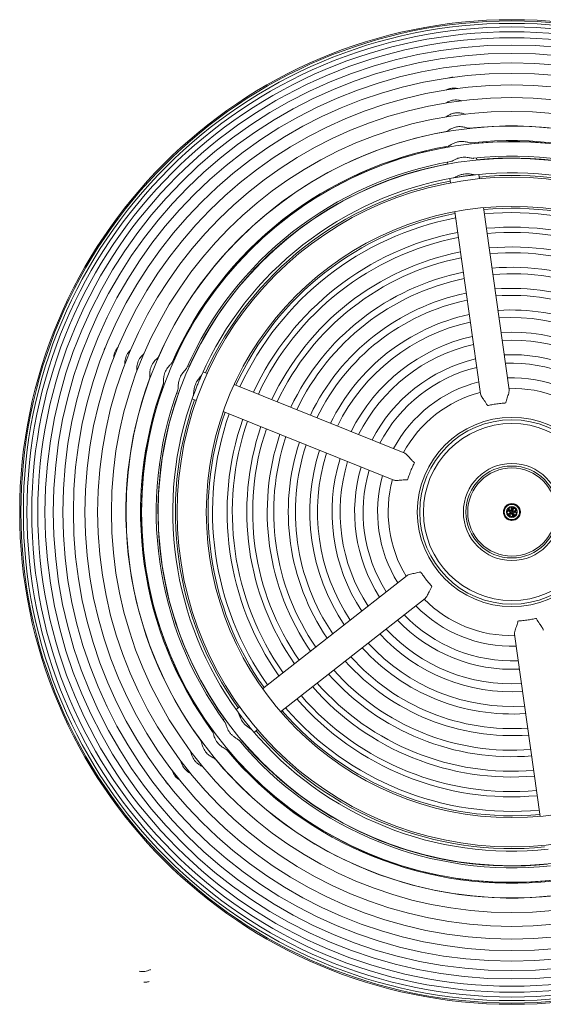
# Model space of a CAD drawing. Header units: millimetres. Extents: x 111 to 417, y 54 to 252.
# Tile 1 of 2: x 111 to 217, y 54 to 252. Entities that reach past the tile are written whole.
import ezdxf

# ---------------------------------------------------------------- set-up
doc = ezdxf.new("R2010")
doc.units = ezdxf.units.MM
doc.header["$MEASUREMENT"] = 0
doc.layers.add('Visible (ANSI)', color=7, linetype='Continuous', lineweight=0)

msp = doc.modelspace()

# ---------------------------------------------------------------- linework, layer by layer
at = {"layer": 'Visible (ANSI)', "color": 18, "lineweight": 9, "true_color": 0x000000}
for p, q in [((202.8, 230.46), (202.79, 230.48)), ((196.98, 229.66), (196.98, 229.63)), ((197.4, 226.72), (197.43, 226.51)), ((203.24, 227.33), (203.21, 227.55)), ((197.84, 223.6), (197.89, 223.2)), ((203.71, 224.03), (203.65, 224.42)), ((204.25, 220.23), (204.12, 221.12)), ((198.31, 220.29), (198.43, 219.4)), ((199.26, 213.58), (204.46, 176.86)), ((210.27, 177.68), (205.07, 214.41)), ((139.73, 184.8), (139.7, 184.81)), ((142.66, 183.62), (142.46, 183.7)), ((145.75, 182.37), (145.38, 182.52)), ((149.31, 180.94), (148.48, 181.28)), ((137.51, 179.36), (137.54, 179.35)), ((140.26, 178.26), (140.46, 178.18)), ((143.19, 177.08), (143.56, 176.93)), ((189.17, 164.89), (154.77, 178.75)), ((146.29, 175.83), (147.12, 175.49)), ((152.57, 173.3), (186.98, 159.44)), ((209.36, 152.09), (209.18, 153.56)), ((209.65, 154.28), (209.7, 154.08)), ((209.81, 153.15), (209.75, 153.32)), ((209.83, 153.52), (209.9, 153.24)), ((210.12, 153.71), (209.89, 153.62)), ((210.79, 154.72), (210.05, 154.55)), ((210.42, 154.5), (210.26, 154.63)), ((211.07, 154.08), (210.73, 153.95)), ((211.21, 153.87), (210.91, 154.11)), ((211.84, 154.38), (211.64, 154.3)), ((211.85, 153.34), (211.69, 153.48)), ((211.77, 152.84), (211.9, 153.01)), ((211.82, 154.17), (211.79, 154.41)), ((211.9, 153.05), (211.88, 153.23)), ((212.36, 153.23), (212.4, 153.08)), ((209.33, 152.3), (209.2, 152.4)), ((209.38, 152.06), (209.57, 152.09)), ((210.23, 152.07), (210.05, 152.53)), ((210.06, 152.53), (210.16, 152.12)), ((210.11, 152.15), (210.32, 152.18)), ((210.46, 151.33), (210.39, 151.53)), ((210.58, 151.96), (210.52, 151.95)), ((210.59, 151.31), (210.72, 151.47)), ((211.53, 152.18), (210.94, 152.04)), ((211.03, 151.93), (211.33, 152.3)), ((211.07, 152.26), (211.36, 152.3)), ((211.55, 152.32), (211.67, 152.34)), ((212.12, 151.91), (211.68, 151.74)), ((212.37, 152.33), (212.16, 152.28)), ((189.7, 140.22), (160.5, 117.35)), ((164.12, 112.72), (193.32, 135.59)), ((211.33, 128.34), (216.53, 91.61)), ((155.87, 113.72), (155.16, 113.17)), ((152.85, 111.36), (152.53, 111.11)), ((150.22, 109.3), (150.05, 109.17)), ((147.73, 107.36), (147.71, 107.34)), ((158.78, 108.55), (159.49, 109.1)), ((156.15, 106.49), (156.47, 106.74)), ((153.67, 104.54), (153.84, 104.68)), ((151.33, 102.71), (151.35, 102.73))]:
    msp.add_line(p, q, dxfattribs=at)
for centre, radius in [((210.8, 153.01), 99.32), ((210.8, 153.01), 99.32), ((210.8, 153.01), 99.07), ((210.8, 153.01), 98.58), ((210.8, 153.01), 97.85), ((210.8, 153.01), 96.87), ((210.8, 153.01), 95.66), ((210.8, 153.01), 94.21), ((210.8, 153.01), 92.53), ((210.8, 153.01), 90.62), ((210.8, 153.01), 88.49), ((210.8, 153.01), 86.15), ((210.8, 153.01), 83.59), ((210.8, 153.01), 80.82), ((210.8, 153.01), 77.86), ((210.8, 153.01), 74.71), ((210.8, 153.01), 71.37), ((210.8, 153.01), 67.54), ((210.8, 153.01), 61.66), ((210.8, 153.01), 19.09), ((210.8, 153.01), 18.6), ((210.8, 153.01), 17.86), ((210.8, 153.01), 9.79), ((210.8, 153.01), 9.27), ((210.8, 153.01), 8.9), ((210.8, 153.01), 1.71), ((210.8, 153.01), 1.54), ((210.8, 153.01), 1.1), ((210.12, 152.92), 0.392), ((210.12, 152.92), 0.245), ((210.5, 153.63), 0.392), ((210.5, 153.63), 0.245), ((211.3, 153.48), 0.392), ((211.41, 152.69), 0.392), ((211.3, 153.48), 0.245), ((210.68, 152.34), 0.392), ((210.68, 152.34), 0.245), ((211.41, 152.69), 0.245)]:
    msp.add_circle(centre, radius, dxfattribs=at)
for points in [[(197.84, 240.55), (198.02, 240.61), (198.2, 240.65), (198.39, 240.68)], [(198.39, 240.68), (198.58, 240.7), (198.76, 240.71), (198.94, 240.71)], [(270.63, 202.88), (253.9, 222.95), (228.21, 233.3), (202.24, 230.42)], [(197.53, 229.76), (171.78, 225.3), (149.98, 208.23), (139.48, 184.3)], [(268.32, 201.03), (252.23, 220.29), (227.57, 230.23), (202.62, 227.49)], [(267.8, 201.37), (251.87, 220.14), (227.72, 229.86), (203.24, 227.37)], [(197.98, 226.83), (173.25, 222.53), (152.32, 206.14), (142.22, 183.16)], [(197.42, 226.55), (173.2, 222.14), (152.71, 206.09), (142.62, 183.64)], [(265.86, 199.05), (250.46, 217.46), (226.88, 226.96), (203.03, 224.36)], [(265.17, 199.31), (249.98, 217.15), (227.01, 226.4), (203.7, 224.07)], [(198.46, 223.71), (174.82, 219.58), (154.8, 203.91), (145.13, 181.95)], [(197.89, 223.24), (174.85, 219.01), (155.35, 203.74), (145.71, 182.39)], [(263.25, 196.96), (248.59, 214.46), (226.16, 223.5), (203.45, 221.05)], [(262.4, 197.15), (247.99, 214), (226.26, 222.75), (204.2, 220.59)], [(198.97, 220.41), (176.47, 216.46), (157.44, 201.55), (148.21, 180.67)], [(198.38, 219.77), (176.58, 215.71), (158.14, 201.27), (148.97, 181.08)], [(257.19, 193.07), (244.25, 208.06), (224.85, 215.87), (205.12, 214.04)], [(256.49, 192.51), (243.74, 207.26), (224.66, 214.94), (205.25, 213.15)], [(199.31, 213.21), (179.85, 209.5), (163.38, 196.61), (155.11, 178.61)], [(199.43, 212.33), (180.29, 208.66), (164.1, 195.98), (155.94, 178.27)], [(254.17, 190.7), (242.08, 204.62), (224.03, 211.89), (205.66, 210.24)], [(253.35, 190.06), (241.48, 203.68), (223.81, 210.8), (205.81, 209.21)], [(199.85, 209.42), (181.74, 205.9), (166.43, 193.91), (158.67, 177.17)], [(199.99, 208.38), (182.26, 204.92), (167.25, 193.17), (159.64, 176.78)], [(251.04, 188.24), (239.82, 201.05), (223.18, 207.75), (206.22, 206.29)], [(200.41, 205.47), (183.71, 202.16), (169.58, 191.1), (162.37, 175.68)], [(250.1, 187.51), (239.15, 199.99), (222.93, 206.52), (206.39, 205.12)], [(200.57, 204.3), (184.29, 201.05), (170.52, 190.27), (163.46, 175.24)], [(247.79, 185.7), (237.49, 197.35), (222.3, 203.47), (206.8, 202.21)], [(200.98, 201.39), (185.74, 198.29), (172.85, 188.2), (166.19, 174.14)], [(246.76, 184.89), (236.75, 196.18), (222.02, 202.11), (206.98, 200.91)], [(201.17, 200.09), (186.39, 197.07), (173.89, 187.28), (167.41, 173.65)], [(244.44, 183.08), (235.09, 193.55), (221.39, 199.06), (207.4, 198)], [(201.58, 197.18), (187.84, 194.31), (176.22, 185.21), (170.14, 172.56)], [(243.32, 182.2), (234.28, 192.27), (221.09, 197.58), (207.6, 196.59)], [(201.78, 195.76), (188.54, 192.97), (177.35, 184.2), (171.46, 172.02)], [(202.19, 192.85), (189.99, 190.21), (179.67, 182.13), (174.19, 170.92)], [(241, 180.39), (232.62, 189.63), (220.46, 194.53), (208.01, 193.67)], [(239.79, 179.44), (231.75, 188.26), (220.13, 192.94), (208.22, 192.16)], [(202.41, 191.33), (190.75, 188.78), (180.89, 181.06), (175.61, 170.35)], [(237.47, 177.62), (230.09, 185.63), (219.5, 189.89), (208.64, 189.24)], [(202.82, 188.42), (192.2, 186.02), (183.22, 178.99), (178.34, 169.25)], [(203.05, 186.8), (193, 184.5), (184.5, 177.84), (179.86, 168.64)], [(236.19, 176.62), (229.17, 184.17), (219.16, 188.2), (208.86, 187.63)], [(233.87, 174.8), (227.51, 181.53), (218.53, 185.15), (209.28, 184.71)], [(203.46, 183.88), (194.45, 181.74), (186.83, 175.77), (182.59, 167.54)], [(232.52, 173.75), (226.55, 180), (218.16, 183.38), (209.52, 183.01)], [(203.7, 182.19), (195.3, 180.14), (188.18, 174.57), (184.18, 166.9)], [(137.7, 179.89), (128.68, 155.36), (132.57, 127.95), (148.04, 106.89)], [(140.46, 178.81), (131.82, 155.25), (135.55, 128.92), (150.39, 108.69)], [(204.12, 179.26), (196.75, 177.39), (190.51, 172.5), (186.92, 165.8)], [(230.2, 171.93), (224.89, 177.37), (217.53, 180.33), (209.93, 180.09)], [(140.43, 178.19), (132.13, 155.01), (135.78, 129.24), (150.19, 109.28)], [(143.4, 177.67), (135.16, 155.13), (138.72, 129.96), (152.9, 110.6)], [(143.52, 176.94), (135.67, 154.87), (139.14, 130.36), (152.81, 111.33)], [(204.42, 177.14), (197.8, 175.39), (192.19, 171), (188.91, 164.99)], [(228.51, 170.6), (223.68, 175.46), (217.08, 178.12), (210.23, 177.96)], [(146.51, 176.46), (138.69, 155.01), (142.08, 131.06), (155.55, 112.63)], [(146.78, 175.63), (139.39, 154.73), (142.68, 131.53), (155.58, 113.5)], [(152.92, 173.16), (146.4, 154.45), (149.34, 133.74), (160.79, 117.58)], [(153.75, 172.82), (147.35, 154.41), (150.24, 134.04), (161.5, 118.13)], [(156.48, 171.73), (150.47, 154.29), (153.2, 135.03), (163.81, 119.94)], [(157.44, 171.34), (151.58, 154.24), (154.25, 135.38), (164.63, 120.59)], [(160.17, 170.24), (154.69, 154.12), (157.2, 136.36), (166.95, 122.4)], [(161.27, 169.8), (155.94, 154.07), (158.39, 136.75), (167.88, 123.13)], [(164, 168.7), (159.05, 153.95), (161.35, 137.74), (170.19, 124.94)], [(165.21, 168.21), (160.44, 153.9), (162.67, 138.17), (171.23, 125.75)], [(167.94, 167.11), (163.55, 153.77), (165.63, 139.16), (173.54, 127.56)], [(169.27, 166.57), (165.07, 153.71), (167.06, 139.63), (174.67, 128.44)], [(171.99, 165.47), (168.18, 153.59), (170.02, 140.61), (176.98, 130.26)], [(173.42, 164.9), (169.8, 153.53), (171.56, 141.13), (178.19, 131.2)], [(176.15, 163.8), (172.91, 153.41), (174.51, 142.11), (180.51, 133.02)], [(177.66, 163.19), (174.63, 153.34), (176.15, 142.65), (181.79, 134.02)], [(180.4, 162.09), (177.75, 153.22), (179.1, 143.63), (184.11, 135.84)], [(181.99, 161.45), (179.55, 153.15), (180.82, 144.2), (185.46, 136.9)], [(184.72, 160.35), (182.66, 153.03), (183.78, 145.18), (187.79, 138.72)], [(186.71, 159.55), (184.92, 152.94), (185.92, 145.89), (189.48, 140.04)], [(209.59, 153.96), (209.45, 153.89), (209.32, 153.79), (209.22, 153.67)], [(209.38, 153.96), (209.33, 153.81), (209.32, 153.65), (209.34, 153.49)], [(209.73, 153.26), (209.75, 153.22), (209.77, 153.18), (209.8, 153.14)], [(210.12, 153.53), (210.12, 153.46), (210.12, 153.38), (210.13, 153.31)], [(210.21, 153.94), (210.2, 153.91), (210.19, 153.88), (210.18, 153.84)], [(210.38, 153.26), (210.37, 153.25), (210.37, 153.24), (210.36, 153.23)], [(210.53, 154.02), (210.5, 154.03), (210.47, 154.04), (210.44, 154.05)], [(210.86, 153.35), (210.74, 153.25), (210.66, 153.13), (210.6, 152.98)], [(210.6, 152.98), (210.65, 152.92), (210.7, 152.86), (210.77, 152.81)], [(211.27, 154.66), (211.11, 154.65), (210.95, 154.62), (210.8, 154.55)], [(210.98, 153.72), (210.93, 153.77), (210.87, 153.82), (210.81, 153.87)], [(210.98, 152.92), (210.98, 153.07), (210.94, 153.22), (210.86, 153.35)], [(211.09, 153.82), (211.02, 153.8), (210.95, 153.77), (210.88, 153.74)], [(211.03, 154.68), (211.04, 154.68), (211.05, 154.69), (211.06, 154.7)], [(211.33, 154.46), (211.25, 154.55), (211.14, 154.62), (211.03, 154.68)], [(211.29, 153.06), (211.29, 153.07), (211.29, 153.08), (211.28, 153.09)], [(211.51, 153.86), (211.47, 153.86), (211.44, 153.86), (211.4, 153.86)], [(211.53, 153.06), (211.57, 153.12), (211.6, 153.19), (211.62, 153.27)], [(211.68, 153.58), (211.68, 153.61), (211.68, 153.65), (211.68, 153.68)], [(212.51, 153.08), (212.46, 153.23), (212.38, 153.37), (212.27, 153.48)], [(212.34, 152.95), (212.36, 152.99), (212.38, 153.03), (212.4, 153.08)], [(212.4, 153.08), (212.43, 153.04), (212.47, 153.01), (212.51, 152.98)], [(209.35, 152.12), (209.35, 152.12), (209.34, 152.12), (209.33, 152.13)], [(209.69, 151.71), (209.63, 151.85), (209.54, 151.97), (209.42, 152.07)], [(209.74, 152.74), (209.76, 152.72), (209.79, 152.69), (209.82, 152.67)], [(210.06, 151.46), (210.06, 151.54), (210.05, 151.61), (210.03, 151.67)], [(210.09, 152.53), (210.16, 152.5), (210.24, 152.48), (210.31, 152.47)], [(210.24, 152.54), (210.25, 152.47), (210.27, 152.39), (210.29, 152.32)], [(210.43, 152.04), (210.45, 152.01), (210.47, 151.98), (210.49, 151.95)], [(210.44, 152.68), (210.45, 152.67), (210.45, 152.67), (210.46, 152.66)], [(210.73, 151.91), (210.76, 151.93), (210.79, 151.95), (210.82, 151.97)], [(210.77, 152.81), (210.84, 152.84), (210.91, 152.87), (210.98, 152.92)], [(211, 152.56), (211.01, 152.57), (211.02, 152.57), (211.03, 152.58)], [(211.13, 151.5), (211.09, 151.44), (211.06, 151.38), (211.03, 151.31)], [(211.04, 152.19), (211.09, 152.25), (211.13, 152.31), (211.17, 152.38)], [(211.07, 152.33), (211.15, 152.32), (211.22, 152.31), (211.3, 152.31)], [(211.89, 151.69), (211.73, 151.65), (211.59, 151.56), (211.48, 151.44)], [(211.61, 152.35), (211.64, 152.36), (211.68, 152.37), (211.71, 152.39)], [(193.1, 135.42), (197.92, 130.56), (204.53, 127.9), (211.37, 128.06)], [(191.41, 134.09), (196.72, 128.65), (204.07, 125.69), (211.67, 125.93)], [(187.73, 131.22), (194.09, 124.49), (203.08, 120.87), (212.33, 121.31)], [(189.08, 132.28), (195.06, 126.02), (203.44, 122.64), (212.09, 123.01)], [(185.41, 129.4), (192.43, 121.85), (202.45, 117.82), (212.74, 118.39)], [(184.13, 128.4), (191.51, 120.39), (202.1, 116.13), (212.97, 116.78)], [(180.6, 125.63), (188.99, 116.39), (201.14, 111.49), (213.6, 112.35)], [(181.81, 126.58), (189.85, 117.76), (201.47, 113.08), (213.38, 113.86)], [(178.29, 123.82), (187.32, 113.75), (200.52, 108.44), (214.01, 109.43)], [(177.16, 122.94), (186.52, 112.47), (200.21, 106.96), (214.21, 108.02)], [(173.81, 120.32), (184.11, 108.67), (199.3, 102.55), (214.81, 103.81)], [(174.85, 121.13), (184.86, 109.84), (199.58, 103.91), (214.62, 105.11)], [(170.57, 117.78), (181.78, 104.97), (198.42, 98.27), (215.38, 99.73)], [(171.5, 118.51), (182.45, 106.03), (198.68, 99.5), (215.22, 100.9)], [(167.43, 115.32), (179.53, 101.4), (197.57, 94.13), (215.94, 95.78)], [(168.25, 115.96), (180.12, 102.34), (197.8, 95.22), (215.8, 96.82)], [(165.12, 113.51), (177.87, 98.76), (196.95, 91.08), (216.35, 92.87)], [(164.41, 112.95), (177.36, 97.96), (196.75, 90.15), (216.48, 91.98)], [(158.35, 109.06), (173.02, 91.56), (195.45, 82.52), (218.15, 84.97)], [(159.2, 108.87), (173.61, 92.02), (195.34, 83.27), (217.41, 85.43)], [(155.75, 106.97), (171.14, 88.56), (194.72, 79.06), (218.58, 81.66)], [(156.43, 106.71), (171.62, 88.87), (194.59, 79.62), (217.9, 81.95)], [(153.29, 105), (169.37, 85.73), (194.03, 75.8), (218.98, 78.54)], [(153.81, 104.65), (169.73, 85.88), (193.88, 76.16), (218.37, 78.65)], [(150.97, 103.14), (167.71, 83.07), (193.39, 72.72), (219.36, 75.6)], [(141.09, 98.42), (140.97, 98.58), (140.87, 98.73), (140.79, 98.89)], [(141.47, 98.02), (141.33, 98.14), (141.21, 98.28), (141.09, 98.42)]]:
    msp.add_open_spline(points, degree=3, dxfattribs=at)
for points, knots in [([(197.57, 238.13), (197.68, 238.19), (197.79, 238.24), (197.9, 238.29), (198.15, 238.39), (198.42, 238.46), (198.69, 238.5)], [0, 0, 0, 0, 1, 1, 1, 2, 2, 2, 2]), ([(198.69, 238.5), (199.1, 238.56), (199.49, 238.53), (199.82, 238.47), (199.84, 238.47), (199.86, 238.46), (199.87, 238.46)], [0, 0, 0, 0, 1, 1, 1, 2, 2, 2, 2]), ([(197.53, 235.54), (197.54, 235.55), (197.56, 235.55), (197.57, 235.56), (197.77, 235.69), (198, 235.81), (198.26, 235.91), (198.51, 236.01), (198.77, 236.08), (199.03, 236.11)], [0, 0, 0, 0, 1, 1, 1, 2, 2, 2, 3, 3, 3, 3]), ([(199.03, 236.11), (199.44, 236.17), (199.83, 236.15), (200.16, 236.09), (200.33, 236.06), (200.49, 236.02), (200.63, 235.98)], [0, 0, 0, 0, 1, 1, 1, 2, 2, 2, 2]), ([(197.56, 232.74), (197.67, 232.81), (197.79, 232.89), (197.93, 232.98), (198.13, 233.1), (198.36, 233.22), (198.63, 233.32), (198.87, 233.41), (199.13, 233.48), (199.4, 233.52)], [0, 0, 0, 0, 1, 1, 1, 2, 2, 2, 3, 3, 3, 3]), ([(199.4, 233.52), (199.81, 233.58), (200.19, 233.55), (200.53, 233.5), (200.83, 233.45), (201.09, 233.37), (201.31, 233.3), (201.33, 233.3), (201.36, 233.29), (201.38, 233.28)], [0, 0, 0, 0, 1, 1, 1, 2, 2, 2, 3, 3, 3, 3]), ([(197.53, 229.76), (197.56, 229.76), (197.59, 229.77), (197.62, 229.79), (197.7, 229.82), (197.79, 229.87), (197.9, 229.94), (198.03, 230.02), (198.18, 230.11), (198.36, 230.21), (198.56, 230.32), (198.79, 230.44), (199.04, 230.53), (199.28, 230.62), (199.54, 230.68), (199.8, 230.72)], [0, 0, 0, 0, 1, 1, 1, 2, 2, 2, 3, 3, 3, 4, 4, 4, 5, 5, 5, 5]), ([(199.8, 230.72), (200.2, 230.78), (200.59, 230.76), (200.92, 230.71), (201.22, 230.66), (201.48, 230.59), (201.7, 230.53), (201.86, 230.49), (202, 230.45), (202.1, 230.43), (202.15, 230.42), (202.2, 230.42), (202.24, 230.42)], [0, 0, 0, 0, 1, 1, 1, 2, 2, 2, 3, 3, 3, 4, 4, 4, 4]), ([(197.98, 226.83), (198, 226.83), (198.03, 226.84), (198.06, 226.85), (198.14, 226.88), (198.24, 226.93), (198.35, 226.99), (198.49, 227.07), (198.65, 227.17), (198.84, 227.27), (199.04, 227.37), (199.26, 227.47), (199.5, 227.55), (199.73, 227.63), (199.97, 227.69), (200.22, 227.73)], [0, 0, 0, 0, 1, 1, 1, 2, 2, 2, 3, 3, 3, 4, 4, 4, 5, 5, 5, 5]), ([(200.22, 227.73), (200.63, 227.79), (201.01, 227.77), (201.35, 227.72), (201.64, 227.68), (201.9, 227.62), (202.12, 227.56), (202.28, 227.53), (202.41, 227.49), (202.52, 227.49), (202.56, 227.48), (202.59, 227.48), (202.62, 227.49)], [0, 0, 0, 0, 1, 1, 1, 2, 2, 2, 3, 3, 3, 4, 4, 4, 4]), ([(198.46, 223.71), (198.46, 223.71), (198.47, 223.71), (198.47, 223.71), (198.55, 223.73), (198.64, 223.77), (198.74, 223.82), (198.87, 223.88), (199.02, 223.96), (199.2, 224.05), (199.4, 224.16), (199.63, 224.27), (199.89, 224.36), (200.14, 224.45), (200.4, 224.51), (200.67, 224.55)], [0, 0, 0, 0, 1, 1, 1, 2, 2, 2, 3, 3, 3, 4, 4, 4, 5, 5, 5, 5]), ([(200.67, 224.55), (201.08, 224.61), (201.46, 224.59), (201.79, 224.55), (202.09, 224.51), (202.35, 224.46), (202.57, 224.41), (202.73, 224.38), (202.86, 224.36), (202.96, 224.35), (202.98, 224.35), (203.01, 224.35), (203.03, 224.36)], [0, 0, 0, 0, 1, 1, 1, 2, 2, 2, 3, 3, 3, 4, 4, 4, 4]), ([(198.97, 220.41), (198.97, 220.41), (198.97, 220.41), (198.97, 220.41), (199.05, 220.43), (199.14, 220.46), (199.26, 220.51), (199.39, 220.57), (199.55, 220.66), (199.74, 220.75), (199.94, 220.84), (200.16, 220.94), (200.41, 221.02), (200.65, 221.1), (200.89, 221.16), (201.14, 221.19)], [0, 0, 0, 0, 1, 1, 1, 2, 2, 2, 3, 3, 3, 4, 4, 4, 5, 5, 5, 5]), ([(198.97, 220.41), (199.14, 220.44), (199.35, 220.48), (199.59, 220.52), (199.82, 220.56), (200.09, 220.6), (200.38, 220.64), (200.65, 220.69), (200.93, 220.73), (201.21, 220.77), (201.49, 220.81), (201.77, 220.84), (202.03, 220.88), (202.31, 220.91), (202.56, 220.94), (202.78, 220.97), (203.04, 221), (203.26, 221.03), (203.45, 221.05)], [0, 0, 0, 0, 1, 1, 1, 2, 2, 2, 3, 3, 3, 4, 4, 4, 5, 5, 5, 6, 6, 6, 6]), ([(201.14, 221.19), (201.55, 221.25), (201.94, 221.24), (202.27, 221.2), (202.56, 221.17), (202.82, 221.12), (203.04, 221.08), (203.2, 221.05), (203.33, 221.04), (203.43, 221.04), (203.44, 221.04), (203.45, 221.05), (203.45, 221.05)], [0, 0, 0, 0, 1, 1, 1, 2, 2, 2, 3, 3, 3, 4, 4, 4, 4]), ([(128.51, 185.56), (128.57, 185.81), (128.66, 186.08), (128.79, 186.34), (128.83, 186.43), (128.88, 186.51), (128.92, 186.59)], [0, 0, 0, 0, 1, 1, 1, 2, 2, 2, 2]), ([(130.47, 184.11), (130.47, 184.26), (130.49, 184.41), (130.51, 184.57), (130.57, 184.92), (130.69, 185.28), (130.88, 185.63), (131.02, 185.87), (131.17, 186.09), (131.34, 186.27)], [0, 0, 0, 0, 1, 1, 1, 2, 2, 2, 3, 3, 3, 3]), ([(132.7, 182.78), (132.7, 182.79), (132.7, 182.79), (132.69, 182.8), (132.69, 183.06), (132.69, 183.35), (132.75, 183.66), (132.81, 184), (132.92, 184.37), (133.11, 184.72), (133.3, 185.07), (133.54, 185.36), (133.77, 185.59), (133.8, 185.62), (133.83, 185.66), (133.87, 185.69)], [0, 0, 0, 0, 1, 1, 1, 2, 2, 2, 3, 3, 3, 4, 4, 4, 5, 5, 5, 5]), ([(135.13, 181.41), (135.13, 181.52), (135.12, 181.66), (135.11, 181.8), (135.11, 182.06), (135.12, 182.34), (135.17, 182.64), (135.23, 182.98), (135.34, 183.35), (135.53, 183.7), (135.71, 184.06), (135.94, 184.35), (136.17, 184.59), (136.31, 184.75), (136.45, 184.88), (136.57, 184.99)], [0, 0, 0, 0, 1, 1, 1, 2, 2, 2, 3, 3, 3, 4, 4, 4, 5, 5, 5, 5]), ([(137.7, 179.89), (137.71, 179.91), (137.71, 179.93), (137.72, 179.96), (137.73, 180.04), (137.73, 180.13), (137.73, 180.25), (137.73, 180.39), (137.72, 180.56), (137.72, 180.76), (137.72, 181.01), (137.74, 181.29), (137.79, 181.6), (137.85, 181.94), (137.96, 182.3), (138.15, 182.66), (138.34, 183.01), (138.56, 183.31), (138.78, 183.55), (138.95, 183.73), (139.11, 183.88), (139.23, 184), (139.33, 184.1), (139.41, 184.18), (139.45, 184.25), (139.46, 184.27), (139.47, 184.29), (139.48, 184.3)], [0, 0, 0, 0, 1, 1, 1, 2, 2, 2, 3, 3, 3, 4, 4, 4, 5, 5, 5, 6, 6, 6, 7, 7, 7, 8, 8, 8, 9, 9, 9, 9]), ([(140.46, 178.81), (140.47, 178.83), (140.48, 178.85), (140.48, 178.88), (140.5, 178.96), (140.5, 179.06), (140.5, 179.18), (140.51, 179.33), (140.5, 179.51), (140.51, 179.72), (140.52, 179.98), (140.55, 180.28), (140.62, 180.6), (140.7, 180.96), (140.83, 181.32), (141.02, 181.65), (141.21, 181.99), (141.43, 182.27), (141.64, 182.5), (141.8, 182.67), (141.94, 182.81), (142.04, 182.93), (142.12, 183.02), (142.18, 183.09), (142.22, 183.16)], [0, 0, 0, 0, 1, 1, 1, 2, 2, 2, 3, 3, 3, 4, 4, 4, 5, 5, 5, 6, 6, 6, 7, 7, 7, 8, 8, 8, 8]), ([(143.4, 177.67), (143.41, 177.69), (143.42, 177.71), (143.42, 177.74), (143.44, 177.83), (143.45, 177.94), (143.46, 178.07), (143.46, 178.24), (143.47, 178.44), (143.48, 178.66), (143.51, 178.94), (143.55, 179.26), (143.64, 179.6), (143.75, 179.98), (143.91, 180.33), (144.1, 180.64), (144.3, 180.94), (144.51, 181.2), (144.7, 181.41), (144.83, 181.56), (144.95, 181.69), (145.03, 181.8), (145.07, 181.85), (145.11, 181.9), (145.13, 181.95)], [0, 0, 0, 0, 1, 1, 1, 2, 2, 2, 3, 3, 3, 4, 4, 4, 5, 5, 5, 6, 6, 6, 7, 7, 7, 8, 8, 8, 8]), ([(146.51, 176.46), (146.53, 176.5), (146.54, 176.54), (146.55, 176.59), (146.57, 176.71), (146.58, 176.85), (146.59, 177), (146.6, 177.21), (146.62, 177.45), (146.66, 177.71), (146.7, 178.03), (146.78, 178.38), (146.93, 178.75), (147.08, 179.13), (147.29, 179.46), (147.48, 179.72), (147.66, 179.96), (147.83, 180.16), (147.97, 180.33), (148.07, 180.45), (148.15, 180.55), (148.2, 180.64), (148.2, 180.65), (148.2, 180.66), (148.21, 180.67)], [0, 0, 0, 0, 1, 1, 1, 2, 2, 2, 3, 3, 3, 4, 4, 4, 5, 5, 5, 6, 6, 6, 7, 7, 7, 8, 8, 8, 8]), ([(146.51, 176.46), (146.57, 176.62), (146.65, 176.82), (146.73, 177.05), (146.82, 177.28), (146.91, 177.53), (147.02, 177.8), (147.12, 178.05), (147.22, 178.31), (147.33, 178.58), (147.43, 178.84), (147.54, 179.1), (147.64, 179.35), (147.75, 179.61), (147.85, 179.84), (147.94, 180.05), (148.04, 180.28), (148.13, 180.49), (148.21, 180.67)], [0, 0, 0, 0, 1, 1, 1, 2, 2, 2, 3, 3, 3, 4, 4, 4, 5, 5, 5, 6, 6, 6, 6]), ([(204.46, 176.86), (204.48, 176.74), (204.54, 176.59), (204.63, 176.42), (204.74, 176.22), (204.89, 176), (205.07, 175.76), (205.29, 175.45), (205.53, 175.12), (205.71, 174.78), (205.77, 174.68), (205.82, 174.57), (205.87, 174.47)], [0, 0, 0, 0, 1, 1, 1, 2, 2, 2, 3, 3, 3, 4, 4, 4, 4]), ([(209.58, 175), (209.6, 175.12), (209.62, 175.22), (209.64, 175.31), (209.71, 175.63), (209.82, 175.96), (209.93, 176.27), (210.05, 176.6), (210.15, 176.91), (210.22, 177.17), (210.27, 177.38), (210.29, 177.55), (210.27, 177.68)], [0, 0, 0, 0, 1, 1, 1, 2, 2, 2, 3, 3, 3, 4, 4, 4, 4]), ([(205.87, 174.47), (206.13, 174.53), (206.42, 174.6), (206.74, 174.66), (207.07, 174.72), (207.42, 174.78), (207.78, 174.82), (208.15, 174.88), (208.51, 174.92), (208.84, 174.95), (209.11, 174.97), (209.36, 174.99), (209.58, 175)], [0, 0, 0, 0, 1, 1, 1, 2, 2, 2, 3, 3, 3, 4, 4, 4, 4]), ([(191.15, 162.95), (191.14, 162.95), (191.13, 162.96), (191.13, 162.97), (190.96, 163.09), (190.81, 163.24), (190.67, 163.39), (190.42, 163.65), (190.18, 163.94), (189.95, 164.2), (189.76, 164.42), (189.58, 164.61), (189.41, 164.74), (189.33, 164.81), (189.25, 164.86), (189.17, 164.89)], [0, 0, 0, 0, 1, 1, 1, 2, 2, 2, 3, 3, 3, 4, 4, 4, 5, 5, 5, 5]), ([(189.75, 159.47), (189.82, 159.72), (189.92, 160.01), (190.03, 160.32), (190.14, 160.63), (190.26, 160.97), (190.4, 161.3), (190.54, 161.64), (190.68, 161.97), (190.83, 162.28), (190.94, 162.53), (191.05, 162.75), (191.15, 162.95)], [0, 0, 0, 0, 1, 1, 1, 2, 2, 2, 3, 3, 3, 4, 4, 4, 4]), ([(186.98, 159.44), (187.05, 159.41), (187.15, 159.39), (187.26, 159.38), (187.48, 159.36), (187.75, 159.37), (188.05, 159.4), (188.39, 159.43), (188.75, 159.47), (189.1, 159.48), (189.32, 159.49), (189.53, 159.49), (189.75, 159.47)], [0, 0, 0, 0, 1, 1, 1, 2, 2, 2, 3, 3, 3, 4, 4, 4, 4]), ([(192.37, 140.96), (192.26, 140.91), (192.16, 140.88), (192.07, 140.85), (191.76, 140.76), (191.42, 140.69), (191.09, 140.63), (190.75, 140.56), (190.43, 140.5), (190.17, 140.42), (189.97, 140.37), (189.81, 140.3), (189.7, 140.22)], [0, 0, 0, 0, 1, 1, 1, 2, 2, 2, 3, 3, 3, 4, 4, 4, 4]), ([(194.68, 138.01), (194.5, 138.2), (194.3, 138.42), (194.09, 138.67), (193.87, 138.93), (193.64, 139.2), (193.42, 139.48), (193.19, 139.78), (192.98, 140.07), (192.79, 140.35), (192.63, 140.57), (192.49, 140.77), (192.37, 140.96)], [0, 0, 0, 0, 1, 1, 1, 2, 2, 2, 3, 3, 3, 4, 4, 4, 4]), ([(193.32, 135.59), (193.42, 135.67), (193.51, 135.79), (193.61, 135.96), (193.73, 136.15), (193.85, 136.4), (193.97, 136.67), (194.13, 137.01), (194.3, 137.39), (194.5, 137.72), (194.56, 137.82), (194.62, 137.92), (194.68, 138.01)], [0, 0, 0, 0, 1, 1, 1, 2, 2, 2, 3, 3, 3, 4, 4, 4, 4]), ([(215.74, 131.55), (215.48, 131.49), (215.18, 131.42), (214.86, 131.36), (214.53, 131.3), (214.18, 131.24), (213.83, 131.2), (213.46, 131.14), (213.1, 131.1), (212.76, 131.07), (212.49, 131.05), (212.24, 131.03), (212.02, 131.02)], [0, 0, 0, 0, 1, 1, 1, 2, 2, 2, 3, 3, 3, 4, 4, 4, 4]), ([(217.15, 129.16), (217.14, 129.19), (217.13, 129.23), (217.12, 129.26), (217.08, 129.4), (217, 129.57), (216.88, 129.75), (216.75, 129.97), (216.57, 130.22), (216.38, 130.48), (216.17, 130.79), (215.94, 131.11), (215.78, 131.45), (215.77, 131.48), (215.75, 131.51), (215.74, 131.55)], [0, 0, 0, 0, 1, 1, 1, 2, 2, 2, 3, 3, 3, 4, 4, 4, 5, 5, 5, 5]), ([(212.02, 131.02), (212.01, 130.95), (212, 130.87), (211.98, 130.79), (211.92, 130.49), (211.82, 130.18), (211.72, 129.88), (211.6, 129.53), (211.48, 129.21), (211.41, 128.93), (211.35, 128.71), (211.32, 128.52), (211.33, 128.38), (211.33, 128.36), (211.33, 128.35), (211.33, 128.34)], [0, 0, 0, 0, 1, 1, 1, 2, 2, 2, 3, 3, 3, 4, 4, 4, 5, 5, 5, 5]), ([(156.58, 110.55), (156.33, 110.88), (156.15, 111.22), (156.01, 111.52), (155.89, 111.8), (155.81, 112.05), (155.73, 112.25), (155.68, 112.4), (155.63, 112.52), (155.57, 112.61), (155.56, 112.62), (155.56, 112.62), (155.55, 112.63)], [0, 0, 0, 0, 1, 1, 1, 2, 2, 2, 3, 3, 3, 4, 4, 4, 4]), ([(158.35, 109.06), (158.24, 109.19), (158.1, 109.36), (157.95, 109.55), (157.79, 109.73), (157.62, 109.94), (157.44, 110.17), (157.27, 110.38), (157.1, 110.6), (156.92, 110.82), (156.75, 111.05), (156.58, 111.27), (156.41, 111.48), (156.24, 111.7), (156.09, 111.91), (155.96, 112.09), (155.8, 112.29), (155.67, 112.47), (155.55, 112.63)], [0, 0, 0, 0, 1, 1, 1, 2, 2, 2, 3, 3, 3, 4, 4, 4, 5, 5, 5, 6, 6, 6, 6]), ([(153.91, 108.46), (153.66, 108.79), (153.48, 109.13), (153.35, 109.44), (153.23, 109.71), (153.15, 109.97), (153.08, 110.18), (153.03, 110.33), (152.99, 110.46), (152.94, 110.55), (152.93, 110.57), (152.91, 110.59), (152.9, 110.6)], [0, 0, 0, 0, 1, 1, 1, 2, 2, 2, 3, 3, 3, 4, 4, 4, 4]), ([(158.35, 109.06), (158.34, 109.07), (158.34, 109.07), (158.33, 109.08), (158.27, 109.14), (158.19, 109.21), (158.08, 109.28), (157.95, 109.38), (157.79, 109.48), (157.61, 109.61), (157.43, 109.73), (157.25, 109.87), (157.07, 110.03), (156.89, 110.19), (156.73, 110.37), (156.58, 110.55)], [0, 0, 0, 0, 1, 1, 1, 2, 2, 2, 3, 3, 3, 4, 4, 4, 5, 5, 5, 5]), ([(151.39, 106.49), (151.13, 106.81), (150.95, 107.15), (150.83, 107.46), (150.72, 107.74), (150.64, 108), (150.58, 108.21), (150.53, 108.38), (150.49, 108.5), (150.45, 108.6), (150.43, 108.63), (150.41, 108.66), (150.39, 108.69)], [0, 0, 0, 0, 1, 1, 1, 2, 2, 2, 3, 3, 3, 4, 4, 4, 4]), ([(155.75, 106.97), (155.73, 107), (155.7, 107.02), (155.67, 107.05), (155.59, 107.11), (155.49, 107.18), (155.37, 107.26), (155.21, 107.35), (155.03, 107.46), (154.83, 107.6), (154.67, 107.72), (154.5, 107.85), (154.35, 108), (154.19, 108.14), (154.04, 108.3), (153.91, 108.46)], [0, 0, 0, 0, 1, 1, 1, 2, 2, 2, 3, 3, 3, 4, 4, 4, 5, 5, 5, 5]), ([(149.01, 104.62), (148.75, 104.95), (148.58, 105.29), (148.45, 105.61), (148.34, 105.89), (148.27, 106.15), (148.22, 106.37), (148.17, 106.53), (148.14, 106.67), (148.1, 106.76), (148.08, 106.82), (148.06, 106.86), (148.04, 106.89)], [0, 0, 0, 0, 1, 1, 1, 2, 2, 2, 3, 3, 3, 4, 4, 4, 4]), ([(153.29, 105), (153.27, 105.01), (153.26, 105.03), (153.24, 105.04), (153.18, 105.1), (153.09, 105.16), (152.98, 105.22), (152.85, 105.3), (152.7, 105.38), (152.52, 105.5), (152.33, 105.61), (152.12, 105.76), (151.92, 105.93), (151.73, 106.1), (151.55, 106.28), (151.39, 106.49)], [0, 0, 0, 0, 1, 1, 1, 2, 2, 2, 3, 3, 3, 4, 4, 4, 5, 5, 5, 5]), ([(146.78, 102.88), (146.53, 103.21), (146.35, 103.55), (146.24, 103.87), (146.13, 104.15), (146.06, 104.42), (146.01, 104.64), (146.01, 104.67), (146, 104.69), (146, 104.72)], [0, 0, 0, 0, 1, 1, 1, 2, 2, 2, 3, 3, 3, 3]), ([(150.97, 103.14), (150.97, 103.15), (150.96, 103.16), (150.95, 103.17), (150.9, 103.22), (150.83, 103.26), (150.73, 103.32), (150.62, 103.38), (150.49, 103.45), (150.33, 103.54), (150.13, 103.65), (149.91, 103.79), (149.68, 103.96), (149.45, 104.13), (149.22, 104.35), (149.01, 104.62)], [0, 0, 0, 0, 1, 1, 1, 2, 2, 2, 3, 3, 3, 4, 4, 4, 5, 5, 5, 5]), ([(144.72, 101.26), (144.46, 101.59), (144.29, 101.94), (144.18, 102.26), (144.12, 102.42), (144.07, 102.57), (144.04, 102.72)], [0, 0, 0, 0, 1, 1, 1, 2, 2, 2, 2]), ([(148.38, 101.68), (148.36, 101.68), (148.35, 101.69), (148.33, 101.7), (148.17, 101.78), (147.98, 101.88), (147.78, 102), (147.6, 102.11), (147.42, 102.24), (147.25, 102.39), (147.08, 102.54), (146.92, 102.7), (146.78, 102.88)], [0, 0, 0, 0, 1, 1, 1, 2, 2, 2, 3, 3, 3, 4, 4, 4, 4]), ([(142.82, 99.78), (142.57, 100.1), (142.39, 100.45), (142.28, 100.77), (142.28, 100.79), (142.27, 100.8), (142.26, 100.82)], [0, 0, 0, 0, 1, 1, 1, 2, 2, 2, 2]), ([(143.7, 98.99), (143.59, 99.06), (143.49, 99.13), (143.38, 99.21), (143.18, 99.38), (142.98, 99.57), (142.82, 99.78)], [0, 0, 0, 0, 1, 1, 1, 2, 2, 2, 2]), ([(145.97, 100.25), (145.95, 100.26), (145.92, 100.28), (145.9, 100.29), (145.7, 100.4), (145.48, 100.54), (145.27, 100.71), (145.07, 100.87), (144.88, 101.06), (144.72, 101.26)], [0, 0, 0, 0, 1, 1, 1, 2, 2, 2, 3, 3, 3, 3]), ([(137.89, 60.71), (137.85, 60.69), (137.81, 60.67), (137.78, 60.65), (137.49, 60.52), (137.14, 60.4), (136.75, 60.34), (136.34, 60.29), (135.96, 60.31), (135.62, 60.38), (135.61, 60.38), (135.6, 60.38), (135.58, 60.38)], [0, 0, 0, 0, 1, 1, 1, 2, 2, 2, 3, 3, 3, 4, 4, 4, 4]), ([(137.62, 58.29), (137.42, 58.23), (137.2, 58.18), (136.97, 58.16), (136.82, 58.14), (136.66, 58.13), (136.52, 58.14)], [0, 0, 0, 0, 1, 1, 1, 2, 2, 2, 2])]:
    msp.add_open_spline(points, degree=3, knots=knots, dxfattribs=at)

doc.saveas('drawing.dxf')
